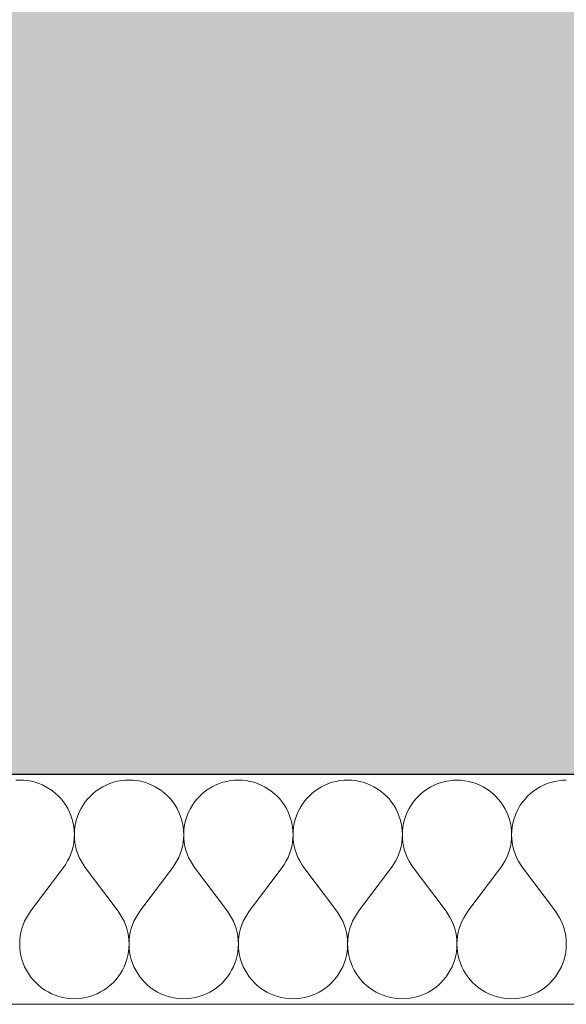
# Model space of a CAD drawing. Header units: millimetres. Extents: x -28017 to 3863, y -4271 to 20239.
# Tile 95 of 105: x -914 to -533, y 190 to 876. Entities that reach past the tile are written whole.
import ezdxf

# ---------------------------------------------------------------- set-up
doc = ezdxf.new("R2010")
doc.units = ezdxf.units.MM
doc.header["$MEASUREMENT"] = 0
doc.linetypes.add('Wipeout_Contour', pattern=[1000, 0, -1000])
for name, color, linetype in [('5._POHLED ZÁPADNÍ_2_Konstrukce - nenosné', 7, 'Continuous'), ('5._POHLED ZÁPADNÍ_2_Konstrukce - nosné', 7, 'Continuous'), ('5._POHLED ZÁPADNÍ_2_Nové_Konstrukce - nosné', 7, 'Continuous'), ('5._POHLED ZÁPADNÍ_2_Nové_Výplně – Řezové', 7, 'Continuous'), ('5._POHLED ZÁPADNÍ_2_Výplně – Řezové', 7, 'Continuous')]:
    doc.layers.add(name, color=color, linetype=linetype)

# ---------------------------------------------------------------- blocks, each defined once
blk = doc.blocks.new('*X10', base_point=(-28336.19, -5790.34))
at = {"layer": '5._POHLED ZÁPADNÍ_2_Nové_Výplně – Řezové', "color": 21, "linetype": 'Continuous', "lineweight": 20, "true_color": 0xffaaaa}
for p, q in [((-914.23, 346.25), (-916.95, 346.16)), ((-911.51, 346.16), (-914.23, 346.25)), ((-908.81, 345.86), (-911.51, 346.16)), ((-906.13, 345.38), (-908.81, 345.86)), ((-903.5, 344.71), (-906.13, 345.38)), ((-900.91, 343.85), (-903.5, 344.71)), ((-898.4, 342.81), (-900.91, 343.85)), ((-851.36, 343.84), (-853.87, 342.8)), ((-848.78, 344.7), (-851.36, 343.84)), ((-846.14, 345.37), (-848.78, 344.7)), ((-843.47, 345.85), (-846.14, 345.37)), ((-840.76, 346.15), (-843.47, 345.85)), ((-838.04, 346.24), (-840.76, 346.15)), ((-835.32, 346.14), (-838.04, 346.24)), ((-832.62, 345.85), (-835.32, 346.14)), ((-829.94, 345.37), (-832.62, 345.85)), ((-827.31, 344.7), (-829.94, 345.37)), ((-824.72, 343.84), (-827.31, 344.7)), ((-822.21, 342.79), (-824.72, 343.84)), ((-775.17, 343.83), (-777.68, 342.79)), ((-772.59, 344.69), (-775.17, 343.83)), ((-769.95, 345.36), (-772.59, 344.69)), ((-767.28, 345.84), (-769.95, 345.36)), ((-764.57, 346.13), (-767.28, 345.84)), ((-761.85, 346.23), (-764.57, 346.13)), ((-759.13, 346.13), (-761.85, 346.23)), ((-756.43, 345.84), (-759.13, 346.13)), ((-753.75, 345.36), (-756.43, 345.84)), ((-751.11, 344.68), (-753.75, 345.36)), ((-748.53, 343.82), (-751.11, 344.68)), ((-746.02, 342.78), (-748.53, 343.82)), ((-698.98, 343.82), (-701.49, 342.78)), ((-696.4, 344.68), (-698.98, 343.82)), ((-693.76, 345.35), (-696.4, 344.68)), ((-691.08, 345.83), (-693.76, 345.35)), ((-688.38, 346.12), (-691.08, 345.83)), ((-685.66, 346.22), (-688.38, 346.12)), ((-682.94, 346.12), (-685.66, 346.22)), ((-680.24, 345.83), (-682.94, 346.12)), ((-677.56, 345.35), (-680.24, 345.83)), ((-674.92, 344.67), (-677.56, 345.35)), ((-672.34, 343.81), (-674.92, 344.67)), ((-669.83, 342.77), (-672.34, 343.81)), ((-622.79, 343.81), (-625.3, 342.76)), ((-620.21, 344.66), (-622.79, 343.81)), ((-617.57, 345.34), (-620.21, 344.66)), ((-614.89, 345.82), (-617.57, 345.34)), ((-612.19, 346.11), (-614.89, 345.82)), ((-609.47, 346.21), (-612.19, 346.11)), ((-606.75, 346.11), (-609.47, 346.21)), ((-604.05, 345.82), (-606.75, 346.11)), ((-601.37, 345.33), (-604.05, 345.82)), ((-598.73, 344.66), (-601.37, 345.33)), ((-596.15, 343.8), (-598.73, 344.66)), ((-593.64, 342.76), (-596.15, 343.8)), ((-546.6, 343.79), (-549.11, 342.75)), ((-544.02, 344.65), (-546.6, 343.79)), ((-541.38, 345.33), (-544.02, 344.65)), ((-538.7, 345.81), (-541.38, 345.33)), ((-536, 346.1), (-538.7, 345.81)), ((-533.28, 346.2), (-536, 346.1)), ((-895.97, 341.59), (-898.4, 342.81)), ((-893.63, 340.2), (-895.97, 341.59)), ((-891.4, 338.65), (-893.63, 340.2)), ((-889.28, 336.94), (-891.4, 338.65)), ((-887.29, 335.08), (-889.28, 336.94)), ((-863, 336.93), (-864.99, 335.08)), ((-860.88, 338.64), (-863, 336.93)), ((-858.65, 340.19), (-860.88, 338.64)), ((-856.31, 341.58), (-858.65, 340.19)), ((-853.87, 342.8), (-856.31, 341.58)), ((-819.78, 341.58), (-822.21, 342.79)), ((-817.44, 340.19), (-819.78, 341.58)), ((-815.21, 338.63), (-817.44, 340.19)), ((-813.09, 336.93), (-815.21, 338.63)), ((-811.1, 335.07), (-813.09, 336.93)), ((-786.81, 336.92), (-788.8, 335.07)), ((-784.69, 338.63), (-786.81, 336.92)), ((-782.46, 340.18), (-784.69, 338.63)), ((-780.12, 341.57), (-782.46, 340.18)), ((-777.68, 342.79), (-780.12, 341.57)), ((-743.59, 341.56), (-746.02, 342.78)), ((-741.25, 340.18), (-743.59, 341.56)), ((-739.02, 338.62), (-741.25, 340.18)), ((-736.9, 336.91), (-739.02, 338.62)), ((-734.91, 335.06), (-736.9, 336.91)), ((-710.62, 336.91), (-712.61, 335.06)), ((-708.5, 338.62), (-710.62, 336.91)), ((-706.27, 340.17), (-708.5, 338.62)), ((-703.93, 341.56), (-706.27, 340.17)), ((-701.49, 342.78), (-703.93, 341.56)), ((-667.4, 341.55), (-669.83, 342.77)), ((-665.06, 340.16), (-667.4, 341.55)), ((-662.82, 338.61), (-665.06, 340.16)), ((-660.71, 336.9), (-662.82, 338.61)), ((-658.72, 335.05), (-660.71, 336.9)), ((-634.43, 336.9), (-636.42, 335.04)), ((-632.31, 338.61), (-634.43, 336.9)), ((-630.07, 340.16), (-632.31, 338.61)), ((-627.74, 341.55), (-630.07, 340.16)), ((-625.3, 342.76), (-627.74, 341.55)), ((-591.21, 341.54), (-593.64, 342.76)), ((-588.87, 340.15), (-591.21, 341.54)), ((-586.63, 338.6), (-588.87, 340.15)), ((-584.52, 336.89), (-586.63, 338.6)), ((-582.53, 335.04), (-584.52, 336.89)), ((-558.24, 336.89), (-560.23, 335.03)), ((-556.12, 338.59), (-558.24, 336.89)), ((-553.88, 340.15), (-556.12, 338.59)), ((-551.54, 341.53), (-553.88, 340.15)), ((-549.11, 342.75), (-551.54, 341.53)), ((-885.44, 333.09), (-887.29, 335.08)), ((-883.73, 330.97), (-885.44, 333.09)), ((-882.18, 328.74), (-883.73, 330.97)), ((-868.55, 330.97), (-870.1, 328.73)), ((-866.84, 333.09), (-868.55, 330.97)), ((-864.99, 335.08), (-866.84, 333.09)), ((-809.24, 333.08), (-811.1, 335.07)), ((-807.54, 330.96), (-809.24, 333.08)), ((-805.99, 328.72), (-807.54, 330.96)), ((-792.36, 330.96), (-793.91, 328.72)), ((-790.65, 333.08), (-792.36, 330.96)), ((-788.8, 335.07), (-790.65, 333.08)), ((-733.05, 333.07), (-734.91, 335.06)), ((-731.35, 330.95), (-733.05, 333.07)), ((-729.8, 328.71), (-731.35, 330.95)), ((-716.17, 330.95), (-717.72, 328.71)), ((-714.46, 333.06), (-716.17, 330.95)), ((-712.61, 335.06), (-714.46, 333.06)), ((-656.86, 333.06), (-658.72, 335.05)), ((-655.16, 330.94), (-656.86, 333.06)), ((-653.61, 328.7), (-655.16, 330.94)), ((-639.98, 330.93), (-641.53, 328.7)), ((-638.27, 333.05), (-639.98, 330.93)), ((-636.42, 335.04), (-638.27, 333.05)), ((-580.67, 333.04), (-582.53, 335.04)), ((-578.97, 330.93), (-580.67, 333.04)), ((-577.42, 328.69), (-578.97, 330.93)), ((-563.79, 330.92), (-565.34, 328.69)), ((-562.08, 333.04), (-563.79, 330.92)), ((-560.23, 335.03), (-562.08, 333.04)), ((-880.79, 326.4), (-882.18, 328.74)), ((-879.58, 323.96), (-880.79, 326.4)), ((-878.54, 321.45), (-879.58, 323.96)), ((-872.71, 323.96), (-873.75, 321.45)), ((-871.49, 326.39), (-872.71, 323.96)), ((-870.1, 328.73), (-871.49, 326.39)), ((-804.6, 326.38), (-805.99, 328.72)), ((-803.39, 323.95), (-804.6, 326.38)), ((-802.35, 321.44), (-803.39, 323.95)), ((-796.52, 323.95), (-797.56, 321.44)), ((-795.3, 326.38), (-796.52, 323.95)), ((-793.91, 328.72), (-795.3, 326.38)), ((-728.41, 326.37), (-729.8, 328.71)), ((-727.19, 323.94), (-728.41, 326.37)), ((-726.16, 321.43), (-727.19, 323.94)), ((-720.32, 323.94), (-721.36, 321.42)), ((-719.11, 326.37), (-720.32, 323.94)), ((-717.72, 328.71), (-719.11, 326.37)), ((-652.22, 326.36), (-653.61, 328.7)), ((-651, 323.93), (-652.22, 326.36)), ((-649.97, 321.41), (-651, 323.93)), ((-644.13, 323.93), (-645.17, 321.41)), ((-642.92, 326.36), (-644.13, 323.93)), ((-641.53, 328.7), (-642.92, 326.36)), ((-576.03, 326.35), (-577.42, 328.69)), ((-574.81, 323.92), (-576.03, 326.35)), ((-573.77, 321.4), (-574.81, 323.92)), ((-567.94, 323.91), (-568.98, 321.4)), ((-566.73, 326.35), (-567.94, 323.91)), ((-565.34, 328.69), (-566.73, 326.35)), ((-877.68, 318.87), (-878.54, 321.45)), ((-877.01, 316.23), (-877.68, 318.87)), ((-876.53, 313.55), (-877.01, 316.23)), ((-875.28, 316.23), (-875.76, 313.55)), ((-874.6, 318.87), (-875.28, 316.23)), ((-873.75, 321.45), (-874.6, 318.87)), ((-801.49, 318.85), (-802.35, 321.44)), ((-800.82, 316.22), (-801.49, 318.85)), ((-800.34, 313.54), (-800.82, 316.22)), ((-799.09, 316.22), (-799.57, 313.54)), ((-798.41, 318.85), (-799.09, 316.22)), ((-797.56, 321.44), (-798.41, 318.85)), ((-725.3, 318.84), (-726.16, 321.43)), ((-724.63, 316.21), (-725.3, 318.84)), ((-724.15, 313.53), (-724.63, 316.21)), ((-722.89, 316.21), (-723.38, 313.53)), ((-722.22, 318.84), (-722.89, 316.21)), ((-721.36, 321.42), (-722.22, 318.84)), ((-649.11, 318.83), (-649.97, 321.41)), ((-648.44, 316.19), (-649.11, 318.83)), ((-647.96, 313.52), (-648.44, 316.19)), ((-646.7, 316.19), (-647.19, 313.52)), ((-646.03, 318.83), (-646.7, 316.19)), ((-645.17, 321.41), (-646.03, 318.83)), ((-572.92, 318.82), (-573.77, 321.4)), ((-572.25, 316.18), (-572.92, 318.82)), ((-571.77, 313.51), (-572.25, 316.18)), ((-570.51, 316.18), (-571, 313.51)), ((-569.84, 318.82), (-570.51, 316.18)), ((-568.98, 321.4), (-569.84, 318.82)), ((-876.24, 310.85), (-876.53, 313.55)), ((-876.14, 308.13), (-876.24, 310.85)), ((-876.05, 310.85), (-876.14, 308.13)), ((-875.76, 313.55), (-876.05, 310.85)), ((-800.05, 310.84), (-800.34, 313.54)), ((-799.95, 308.12), (-800.05, 310.84)), ((-799.86, 310.84), (-799.95, 308.12)), ((-799.57, 313.54), (-799.86, 310.84)), ((-723.86, 310.82), (-724.15, 313.53)), ((-723.76, 308.1), (-723.86, 310.82)), ((-723.67, 310.82), (-723.76, 308.1)), ((-723.38, 313.53), (-723.67, 310.82)), ((-647.67, 310.81), (-647.96, 313.52)), ((-647.57, 308.09), (-647.67, 310.81)), ((-647.48, 310.81), (-647.57, 308.09)), ((-647.19, 313.52), (-647.48, 310.81)), ((-571.48, 310.8), (-571.77, 313.51)), ((-571.38, 308.08), (-571.48, 310.8)), ((-571.29, 310.8), (-571.38, 308.08)), ((-571, 313.51), (-571.29, 310.8)), ((-877.02, 300.03), (-876.54, 302.7)), ((-876.54, 302.7), (-876.24, 305.41)), ((-876.24, 305.41), (-876.14, 308.13)), ((-876.14, 308.13), (-876.04, 305.41)), ((-876.04, 305.41), (-875.75, 302.7)), ((-875.75, 302.7), (-875.27, 300.03)), ((-800.83, 300.02), (-800.35, 302.69)), ((-800.35, 302.69), (-800.05, 305.4)), ((-800.05, 305.4), (-799.95, 308.12)), ((-799.95, 308.12), (-799.85, 305.4)), ((-799.85, 305.4), (-799.56, 302.69)), ((-799.56, 302.69), (-799.08, 300.02)), ((-724.64, 300), (-724.15, 302.68)), ((-724.15, 302.68), (-723.86, 305.39)), ((-723.86, 305.39), (-723.76, 308.1)), ((-723.76, 308.1), (-723.66, 305.39)), ((-723.66, 305.39), (-723.37, 302.68)), ((-723.37, 302.68), (-722.89, 300)), ((-648.45, 299.99), (-647.96, 302.67)), ((-647.96, 302.67), (-647.67, 305.37)), ((-647.67, 305.37), (-647.57, 308.09)), ((-647.57, 308.09), (-647.47, 305.37)), ((-647.47, 305.37), (-647.18, 302.67)), ((-647.18, 302.67), (-646.7, 299.99)), ((-572.26, 299.98), (-571.77, 302.66)), ((-571.77, 302.66), (-571.48, 305.36)), ((-571.48, 305.36), (-571.38, 308.08)), ((-571.38, 308.08), (-571.28, 305.36)), ((-571.28, 305.36), (-570.99, 302.66)), ((-570.99, 302.66), (-570.51, 299.98)), ((-878.56, 294.81), (-877.7, 297.39)), ((-877.7, 297.39), (-877.02, 300.03)), ((-875.27, 300.03), (-874.59, 297.39)), ((-874.59, 297.39), (-873.73, 294.81)), ((-802.37, 294.8), (-801.51, 297.38)), ((-801.51, 297.38), (-800.83, 300.02)), ((-799.08, 300.02), (-798.4, 297.38)), ((-798.4, 297.38), (-797.54, 294.8)), ((-726.18, 294.79), (-725.32, 297.37)), ((-725.32, 297.37), (-724.64, 300)), ((-722.89, 300), (-722.21, 297.37)), ((-722.21, 297.37), (-721.35, 294.79)), ((-649.99, 294.78), (-649.12, 297.36)), ((-649.12, 297.36), (-648.45, 299.99)), ((-646.7, 299.99), (-646.02, 297.36)), ((-646.02, 297.36), (-645.16, 294.78)), ((-573.8, 294.77), (-572.93, 297.35)), ((-572.93, 297.35), (-572.26, 299.98)), ((-570.51, 299.98), (-569.83, 297.35)), ((-569.83, 297.35), (-568.97, 294.76)), ((-882.21, 287.53), (-880.82, 289.87)), ((-880.82, 289.87), (-879.6, 292.3)), ((-879.6, 292.3), (-878.56, 294.81)), ((-873.73, 294.81), (-872.69, 292.3)), ((-872.69, 292.3), (-871.47, 289.87)), ((-871.47, 289.87), (-870.08, 287.53)), ((-806.02, 287.52), (-804.63, 289.86)), ((-804.63, 289.86), (-803.41, 292.29)), ((-803.41, 292.29), (-802.37, 294.8)), ((-797.54, 294.8), (-796.5, 292.29)), ((-796.5, 292.29), (-795.28, 289.86)), ((-795.28, 289.86), (-793.89, 287.52)), ((-729.83, 287.51), (-728.44, 289.84)), ((-728.44, 289.84), (-727.22, 292.28)), ((-727.22, 292.28), (-726.18, 294.79)), ((-721.35, 294.79), (-720.31, 292.28)), ((-720.31, 292.28), (-719.09, 289.84)), ((-719.09, 289.84), (-717.7, 287.5)), ((-653.64, 287.49), (-652.25, 289.83)), ((-652.25, 289.83), (-651.03, 292.26)), ((-651.03, 292.26), (-649.99, 294.78)), ((-645.16, 294.78), (-644.12, 292.26)), ((-644.12, 292.26), (-642.9, 289.83)), ((-642.9, 289.83), (-641.51, 287.49)), ((-577.45, 287.48), (-576.06, 289.82)), ((-576.06, 289.82), (-574.84, 292.25)), ((-574.84, 292.25), (-573.8, 294.77)), ((-568.97, 294.76), (-567.93, 292.25)), ((-567.93, 292.25), (-566.71, 289.82)), ((-566.71, 289.82), (-565.32, 287.48)), ((-906.63, 254.82), (-883.77, 285.3)), ((-883.77, 285.3), (-882.21, 287.53)), ((-870.08, 287.53), (-868.53, 285.29)), ((-845.68, 254.81), (-868.53, 285.29)), ((-830.44, 254.81), (-807.58, 285.29)), ((-807.58, 285.29), (-806.02, 287.52)), ((-793.89, 287.52), (-792.34, 285.28)), ((-769.48, 254.8), (-792.34, 285.28)), ((-754.25, 254.8), (-731.38, 285.27)), ((-731.38, 285.27), (-729.83, 287.51)), ((-717.7, 287.5), (-716.15, 285.27)), ((-693.29, 254.79), (-716.15, 285.27)), ((-678.06, 254.79), (-655.19, 285.26)), ((-655.19, 285.26), (-653.64, 287.49)), ((-641.51, 287.49), (-639.96, 285.26)), ((-617.1, 254.78), (-639.96, 285.26)), ((-601.87, 254.78), (-579, 285.25)), ((-579, 285.25), (-577.45, 287.48)), ((-565.32, 287.48), (-563.77, 285.25)), ((-540.91, 254.77), (-563.77, 285.25)), ((-906.63, 254.82), (-908.18, 252.59)), ((-844.12, 252.58), (-845.68, 254.81)), ((-830.44, 254.81), (-831.99, 252.58)), ((-767.93, 252.57), (-769.48, 254.8)), ((-754.25, 254.8), (-755.8, 252.57)), ((-691.74, 252.56), (-693.29, 254.79)), ((-678.06, 254.79), (-679.61, 252.56)), ((-615.55, 252.55), (-617.1, 254.78)), ((-601.87, 254.78), (-603.42, 252.54)), ((-539.36, 252.53), (-540.91, 254.77)), ((-910.79, 247.82), (-911.84, 245.31)), ((-909.57, 250.25), (-910.79, 247.82)), ((-908.18, 252.59), (-909.57, 250.25)), ((-842.73, 250.24), (-844.12, 252.58)), ((-841.51, 247.81), (-842.73, 250.24)), ((-840.47, 245.3), (-841.51, 247.81)), ((-834.6, 247.81), (-835.65, 245.3)), ((-833.38, 250.24), (-834.6, 247.81)), ((-831.99, 252.58), (-833.38, 250.24)), ((-766.54, 250.23), (-767.93, 252.57)), ((-765.32, 247.8), (-766.54, 250.23)), ((-764.28, 245.29), (-765.32, 247.8)), ((-758.41, 247.8), (-759.45, 245.29)), ((-757.19, 250.23), (-758.41, 247.8)), ((-755.8, 252.57), (-757.19, 250.23)), ((-690.35, 250.22), (-691.74, 252.56)), ((-689.13, 247.79), (-690.35, 250.22)), ((-688.09, 245.27), (-689.13, 247.79)), ((-682.22, 247.79), (-683.26, 245.27)), ((-681, 250.22), (-682.22, 247.79)), ((-679.61, 252.56), (-681, 250.22)), ((-614.16, 250.21), (-615.55, 252.55)), ((-612.94, 247.78), (-614.16, 250.21)), ((-611.9, 245.26), (-612.94, 247.78)), ((-606.03, 247.77), (-607.07, 245.26)), ((-604.81, 250.21), (-606.03, 247.77)), ((-603.42, 252.54), (-604.81, 250.21)), ((-537.97, 250.2), (-539.36, 252.53)), ((-536.75, 247.76), (-537.97, 250.2)), ((-535.71, 245.25), (-536.75, 247.76)), ((-912.7, 242.73), (-913.37, 240.09)), ((-911.84, 245.31), (-912.7, 242.73)), ((-839.61, 242.72), (-840.47, 245.3)), ((-838.93, 240.08), (-839.61, 242.72)), ((-836.51, 242.72), (-837.18, 240.08)), ((-835.65, 245.3), (-836.51, 242.72)), ((-763.42, 242.71), (-764.28, 245.29)), ((-762.74, 240.07), (-763.42, 242.71)), ((-760.32, 242.7), (-760.99, 240.07)), ((-759.45, 245.29), (-760.32, 242.7)), ((-687.23, 242.69), (-688.09, 245.27)), ((-686.55, 240.06), (-687.23, 242.69)), ((-684.13, 242.69), (-684.8, 240.06)), ((-683.26, 245.27), (-684.13, 242.69)), ((-611.04, 242.68), (-611.9, 245.26)), ((-610.36, 240.05), (-611.04, 242.68)), ((-607.94, 242.68), (-608.61, 240.05)), ((-607.07, 245.26), (-607.94, 242.68)), ((-534.85, 242.67), (-535.71, 245.25)), ((-534.17, 240.03), (-534.85, 242.67)), ((-914.15, 234.71), (-914.25, 231.99)), ((-913.86, 237.42), (-914.15, 234.71)), ((-913.37, 240.09), (-913.86, 237.42)), ((-838.45, 237.4), (-838.93, 240.08)), ((-838.16, 234.7), (-838.45, 237.4)), ((-838.06, 231.98), (-838.16, 234.7)), ((-837.96, 234.7), (-838.06, 231.98)), ((-837.67, 237.4), (-837.96, 234.7)), ((-837.18, 240.08), (-837.67, 237.4)), ((-762.26, 237.39), (-762.74, 240.07)), ((-761.97, 234.69), (-762.26, 237.39)), ((-761.87, 231.97), (-761.97, 234.69)), ((-761.77, 234.69), (-761.87, 231.97)), ((-761.48, 237.39), (-761.77, 234.69)), ((-760.99, 240.07), (-761.48, 237.39)), ((-686.07, 237.38), (-686.55, 240.06)), ((-685.78, 234.68), (-686.07, 237.38)), ((-685.68, 231.96), (-685.78, 234.68)), ((-685.58, 234.68), (-685.68, 231.96)), ((-685.29, 237.38), (-685.58, 234.68)), ((-684.8, 240.06), (-685.29, 237.38)), ((-609.88, 237.37), (-610.36, 240.05)), ((-609.59, 234.66), (-609.88, 237.37)), ((-609.49, 231.95), (-609.59, 234.66)), ((-609.39, 234.66), (-609.49, 231.95)), ((-609.1, 237.37), (-609.39, 234.66)), ((-608.61, 240.05), (-609.1, 237.37)), ((-533.69, 237.36), (-534.17, 240.03)), ((-533.4, 234.65), (-533.69, 237.36)), ((-533.3, 231.93), (-533.4, 234.65)), ((-914.25, 231.99), (-914.16, 229.27)), ((-914.16, 229.27), (-913.87, 226.57)), ((-913.87, 226.57), (-913.39, 223.89)), ((-838.93, 223.88), (-838.45, 226.56)), ((-838.45, 226.56), (-838.16, 229.26)), ((-838.16, 229.26), (-838.06, 231.98)), ((-838.06, 231.98), (-837.96, 229.26)), ((-837.96, 229.26), (-837.68, 226.56)), ((-837.68, 226.56), (-837.19, 223.88)), ((-762.74, 223.87), (-762.25, 226.55)), ((-762.25, 226.55), (-761.96, 229.25)), ((-761.96, 229.25), (-761.87, 231.97)), ((-761.87, 231.97), (-761.77, 229.25)), ((-761.77, 229.25), (-761.49, 226.55)), ((-761.49, 226.55), (-761, 223.87)), ((-686.55, 223.86), (-686.06, 226.53)), ((-686.06, 226.53), (-685.77, 229.24)), ((-685.77, 229.24), (-685.68, 231.96)), ((-685.68, 231.96), (-685.58, 229.24)), ((-685.58, 229.24), (-685.29, 226.53)), ((-685.29, 226.53), (-684.81, 223.86)), ((-610.36, 223.84), (-609.87, 226.52)), ((-609.87, 226.52), (-609.58, 229.23)), ((-609.58, 229.23), (-609.49, 231.95)), ((-609.49, 231.95), (-609.39, 229.23)), ((-609.39, 229.23), (-609.1, 226.52)), ((-609.1, 226.52), (-608.62, 223.84)), ((-534.17, 223.83), (-533.68, 226.51)), ((-533.68, 226.51), (-533.39, 229.22)), ((-533.39, 229.22), (-533.3, 231.93)), ((-913.39, 223.89), (-912.71, 221.25)), ((-912.71, 221.25), (-911.86, 218.67)), ((-840.46, 218.66), (-839.6, 221.24)), ((-839.6, 221.24), (-838.93, 223.88)), ((-837.19, 223.88), (-836.52, 221.24)), ((-836.52, 221.24), (-835.67, 218.66)), ((-764.27, 218.65), (-763.41, 221.23)), ((-763.41, 221.23), (-762.74, 223.87)), ((-761, 223.87), (-760.33, 221.23)), ((-760.33, 221.23), (-759.48, 218.65)), ((-688.08, 218.64), (-687.22, 221.22)), ((-687.22, 221.22), (-686.55, 223.86)), ((-684.81, 223.86), (-684.14, 221.22)), ((-684.14, 221.22), (-683.29, 218.64)), ((-611.89, 218.63), (-611.03, 221.21)), ((-611.03, 221.21), (-610.36, 223.84)), ((-608.62, 223.84), (-607.95, 221.21)), ((-607.95, 221.21), (-607.09, 218.63)), ((-535.7, 218.61), (-534.84, 221.2)), ((-534.84, 221.2), (-534.17, 223.83)), ((-911.86, 218.67), (-910.82, 216.16)), ((-910.82, 216.16), (-909.6, 213.72)), ((-909.6, 213.72), (-908.21, 211.38)), ((-844.1, 211.37), (-842.71, 213.71)), ((-842.71, 213.71), (-841.5, 216.15)), ((-841.5, 216.15), (-840.46, 218.66)), ((-835.67, 218.66), (-834.63, 216.15)), ((-834.63, 216.15), (-833.41, 213.71)), ((-833.41, 213.71), (-832.02, 211.37)), ((-767.91, 211.36), (-766.52, 213.7)), ((-766.52, 213.7), (-765.31, 216.14)), ((-765.31, 216.14), (-764.27, 218.65)), ((-759.48, 218.65), (-758.44, 216.14)), ((-758.44, 216.14), (-757.22, 213.7)), ((-757.22, 213.7), (-755.83, 211.36)), ((-691.72, 211.35), (-690.33, 213.69)), ((-690.33, 213.69), (-689.12, 216.12)), ((-689.12, 216.12), (-688.08, 218.64)), ((-683.29, 218.64), (-682.25, 216.12)), ((-682.25, 216.12), (-681.03, 213.69)), ((-681.03, 213.69), (-679.64, 211.35)), ((-615.53, 211.34), (-614.14, 213.68)), ((-614.14, 213.68), (-612.93, 216.11)), ((-612.93, 216.11), (-611.89, 218.63)), ((-607.09, 218.63), (-606.06, 216.11)), ((-606.06, 216.11), (-604.84, 213.68)), ((-604.84, 213.68), (-603.45, 211.34)), ((-539.34, 211.33), (-537.95, 213.67)), ((-537.95, 213.67), (-536.74, 216.1)), ((-536.74, 216.1), (-535.7, 218.61)), ((-908.21, 211.38), (-906.66, 209.15)), ((-906.66, 209.15), (-904.96, 207.03)), ((-904.96, 207.03), (-903.11, 205.04)), ((-849.21, 205.03), (-847.36, 207.02)), ((-847.36, 207.02), (-845.65, 209.14)), ((-845.65, 209.14), (-844.1, 211.37)), ((-832.02, 211.37), (-830.47, 209.14)), ((-830.47, 209.14), (-828.77, 207.02)), ((-828.77, 207.02), (-826.91, 205.03)), ((-773.02, 205.02), (-771.17, 207.01)), ((-771.17, 207.01), (-769.46, 209.13)), ((-769.46, 209.13), (-767.91, 211.36)), ((-755.83, 211.36), (-754.28, 209.13)), ((-754.28, 209.13), (-752.58, 207.01)), ((-752.58, 207.01), (-750.72, 205.01)), ((-696.83, 205.01), (-694.98, 207)), ((-694.98, 207), (-693.27, 209.12)), ((-693.27, 209.12), (-691.72, 211.35)), ((-679.64, 211.35), (-678.09, 209.11)), ((-678.09, 209.11), (-676.39, 206.99)), ((-676.39, 206.99), (-674.53, 205)), ((-620.64, 204.99), (-618.79, 206.99)), ((-618.79, 206.99), (-617.08, 209.1)), ((-617.08, 209.1), (-615.53, 211.34)), ((-603.45, 211.34), (-601.9, 209.1)), ((-601.9, 209.1), (-600.2, 206.98)), ((-600.2, 206.98), (-598.34, 204.99)), ((-544.45, 204.98), (-542.6, 206.97)), ((-542.6, 206.97), (-540.89, 209.09)), ((-540.89, 209.09), (-539.34, 211.33)), ((-903.11, 205.04), (-901.11, 203.18)), ((-901.11, 203.18), (-899, 201.48)), ((-899, 201.48), (-896.76, 199.92)), ((-896.76, 199.92), (-894.42, 198.53)), ((-857.9, 198.53), (-855.56, 199.92)), ((-855.56, 199.92), (-853.32, 201.47)), ((-853.32, 201.47), (-851.2, 203.18)), ((-851.2, 203.18), (-849.21, 205.03)), ((-826.91, 205.03), (-824.92, 203.17)), ((-824.92, 203.17), (-822.81, 201.46)), ((-822.81, 201.46), (-820.57, 199.91)), ((-820.57, 199.91), (-818.23, 198.52)), ((-781.71, 198.52), (-779.37, 199.9)), ((-779.37, 199.9), (-777.13, 201.46)), ((-777.13, 201.46), (-775.01, 203.16)), ((-775.01, 203.16), (-773.02, 205.02)), ((-750.72, 205.01), (-748.73, 203.16)), ((-748.73, 203.16), (-746.62, 201.45)), ((-746.62, 201.45), (-744.38, 199.9)), ((-744.38, 199.9), (-742.04, 198.51)), ((-705.52, 198.5), (-703.18, 199.89)), ((-703.18, 199.89), (-700.94, 201.44)), ((-700.94, 201.44), (-698.82, 203.15)), ((-698.82, 203.15), (-696.83, 205.01)), ((-674.53, 205), (-672.54, 203.15)), ((-672.54, 203.15), (-670.43, 201.44)), ((-670.43, 201.44), (-668.19, 199.89)), ((-668.19, 199.89), (-665.85, 198.5)), ((-629.32, 198.49), (-626.99, 199.88)), ((-626.99, 199.88), (-624.75, 201.43)), ((-624.75, 201.43), (-622.63, 203.14)), ((-622.63, 203.14), (-620.64, 204.99)), ((-598.34, 204.99), (-596.35, 203.14)), ((-596.35, 203.14), (-594.24, 201.43)), ((-594.24, 201.43), (-592, 199.88)), ((-592, 199.88), (-589.66, 198.49)), ((-553.13, 198.48), (-550.79, 199.87)), ((-550.79, 199.87), (-548.56, 201.42)), ((-548.56, 201.42), (-546.44, 203.13)), ((-546.44, 203.13), (-544.45, 204.98)), ((-894.42, 198.53), (-891.99, 197.31)), ((-891.99, 197.31), (-889.48, 196.27)), ((-889.48, 196.27), (-886.9, 195.41)), ((-886.9, 195.41), (-884.26, 194.74)), ((-884.26, 194.74), (-881.58, 194.26)), ((-881.58, 194.26), (-878.88, 193.96)), ((-878.88, 193.96), (-876.16, 193.87)), ((-876.16, 193.87), (-873.44, 193.96)), ((-873.44, 193.96), (-870.74, 194.25)), ((-870.74, 194.25), (-868.06, 194.74)), ((-868.06, 194.74), (-865.42, 195.41)), ((-865.42, 195.41), (-862.84, 196.27)), ((-862.84, 196.27), (-860.33, 197.31)), ((-860.33, 197.31), (-857.9, 198.53)), ((-818.23, 198.52), (-815.8, 197.3)), ((-815.8, 197.3), (-813.29, 196.26)), ((-813.29, 196.26), (-810.71, 195.4)), ((-810.71, 195.4), (-808.07, 194.73)), ((-808.07, 194.73), (-805.39, 194.24)), ((-805.39, 194.24), (-802.69, 193.95)), ((-802.69, 193.95), (-799.97, 193.86)), ((-799.97, 193.86), (-797.25, 193.95)), ((-797.25, 193.95), (-794.55, 194.24)), ((-794.55, 194.24), (-791.87, 194.73)), ((-791.87, 194.73), (-789.23, 195.4)), ((-789.23, 195.4), (-786.65, 196.26)), ((-786.65, 196.26), (-784.14, 197.3)), ((-784.14, 197.3), (-781.71, 198.52)), ((-742.04, 198.51), (-739.61, 197.29)), ((-739.61, 197.29), (-737.1, 196.25)), ((-737.1, 196.25), (-734.52, 195.39)), ((-734.52, 195.39), (-731.88, 194.72)), ((-731.88, 194.72), (-729.2, 194.23)), ((-729.2, 194.23), (-726.5, 193.94)), ((-726.5, 193.94), (-723.78, 193.84)), ((-723.78, 193.84), (-721.06, 193.94)), ((-721.06, 193.94), (-718.36, 194.23)), ((-718.36, 194.23), (-715.68, 194.71)), ((-715.68, 194.71), (-713.04, 195.39)), ((-713.04, 195.39), (-710.46, 196.25)), ((-710.46, 196.25), (-707.95, 197.29)), ((-707.95, 197.29), (-705.52, 198.5)), ((-665.85, 198.5), (-663.42, 197.28)), ((-663.42, 197.28), (-660.91, 196.24)), ((-660.91, 196.24), (-658.33, 195.38)), ((-658.33, 195.38), (-655.69, 194.7)), ((-655.69, 194.7), (-653.01, 194.22)), ((-653.01, 194.22), (-650.31, 193.93)), ((-650.31, 193.93), (-647.59, 193.83)), ((-647.59, 193.83), (-644.87, 193.93)), ((-644.87, 193.93), (-642.17, 194.22)), ((-642.17, 194.22), (-639.49, 194.7)), ((-639.49, 194.7), (-636.85, 195.37)), ((-636.85, 195.37), (-634.27, 196.23)), ((-634.27, 196.23), (-631.76, 197.27)), ((-631.76, 197.27), (-629.32, 198.49)), ((-589.66, 198.49), (-587.23, 197.27)), ((-587.23, 197.27), (-584.72, 196.23)), ((-584.72, 196.23), (-582.14, 195.37)), ((-582.14, 195.37), (-579.5, 194.69)), ((-579.5, 194.69), (-576.82, 194.21)), ((-576.82, 194.21), (-574.12, 193.92)), ((-574.12, 193.92), (-571.4, 193.82)), ((-571.4, 193.82), (-568.68, 193.92)), ((-568.68, 193.92), (-565.98, 194.21)), ((-565.98, 194.21), (-563.3, 194.69)), ((-563.3, 194.69), (-560.66, 195.36)), ((-560.66, 195.36), (-558.08, 196.22)), ((-558.08, 196.22), (-555.57, 197.26)), ((-555.57, 197.26), (-553.13, 198.48))]:
    blk.add_line(p, q, dxfattribs=at)

msp = doc.modelspace()

# ---------------------------------------------------------------- hatches: boundary and pattern name
at = {"layer": '5._POHLED ZÁPADNÍ_2_Výplně – Řezové', "linetype": 'Continuous', "lineweight": 13}
for points in [[(-1191.69, 350.11), (-321.69, 349.98), (-1191.69, 1200.11)], [(-1191.69, 1200.11), (-321.69, 349.98), (-321.69, 1199.98)]]:
    msp.add_hatch(color=254, dxfattribs=at).paths.add_polyline_path(points)

# ---------------------------------------------------------------- linework, layer by layer
at = {"layer": '5._POHLED ZÁPADNÍ_2_Konstrukce - nosné', "color": 7, "linetype": 'Continuous', "lineweight": 50, "flags": 128}
msp.add_lwpolyline([(-321.69, 349.98), (-1191.69, 350.11)], dxfattribs=at)

# ---------------------------------------------------------------- next in the draw order: wipeouts: each hides what was drawn before it
at = {"color": 254, "linetype": 'Wipeout_Contour', "lineweight": 0, "ltscale": 6066.953316}
msp.add_wipeout([(-1712.3, 340.19), (-1712.32, 190.19), (-322.67, 189.97), (-322.65, 349.97), (-1712.29, 350.19)], dxfattribs=at).dxf.layer = '5._POHLED ZÁPADNÍ_2_Nové_Výplně – Řezové'

# ---------------------------------------------------------------- next in the draw order: linework, layer by layer
at = {"layer": '5._POHLED ZÁPADNÍ_2_Nové_Konstrukce - nosné', "color": 1, "linetype": 'Continuous', "lineweight": 25, "flags": 128}
for points in [[(-322.65, 349.97), (-1712.29, 350.19)], [(-1712.32, 190.19), (-162.67, 189.95)]]:
    msp.add_lwpolyline(points, dxfattribs=at)

# ---------------------------------------------------------------- next in the draw order: block references
at = {"layer": '5._POHLED ZÁPADNÍ_2_Konstrukce - nenosné', "color": 9, "linetype": 'Continuous', "lineweight": 13}
msp.add_blockref('*X10', (-28336.19, -5790.34), dxfattribs=at)

doc.saveas('drawing.dxf')
